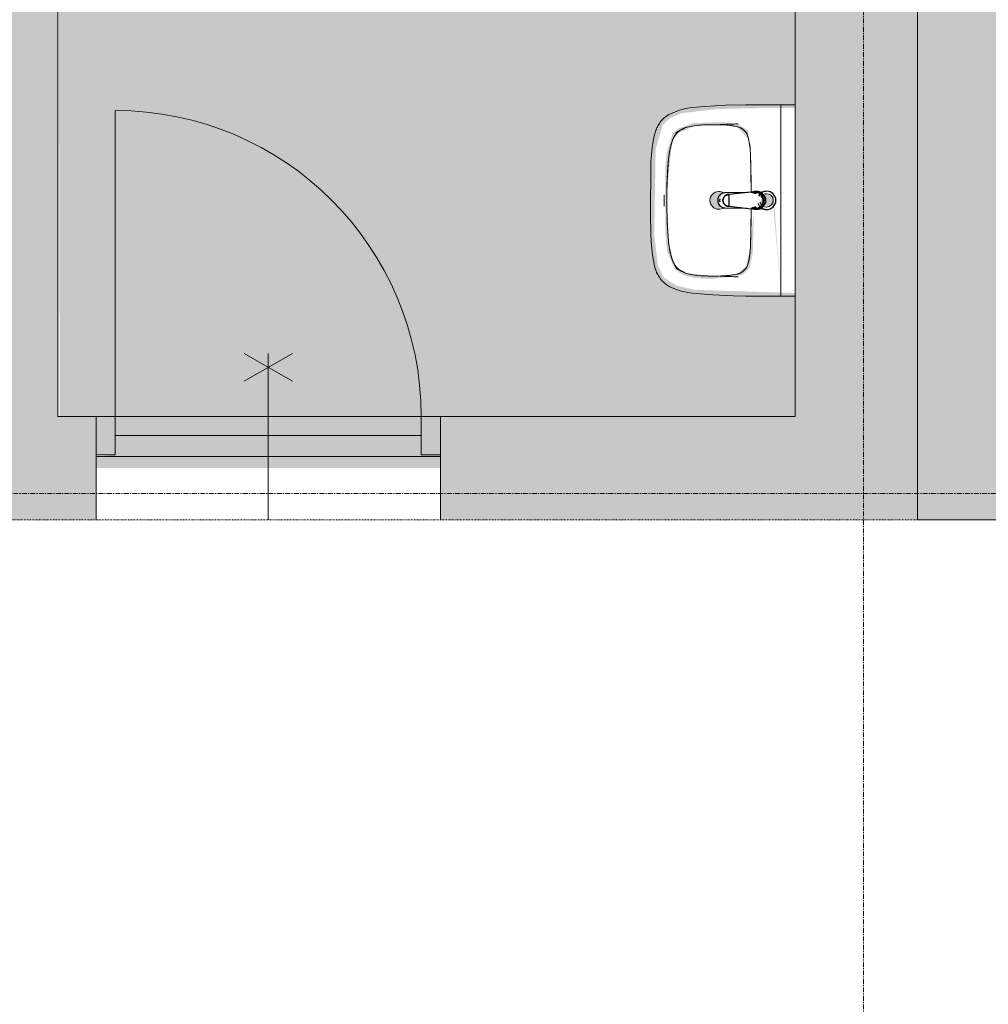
# Model space of a CAD drawing. Header units: millimetres. Extents: x 16156 to 91527, y 4646 to 113494.
# Tile 11 of 256: x 50225 to 52758, y 42724 to 45299. Entities that reach past the tile are written whole.
import ezdxf

# ---------------------------------------------------------------- set-up
doc = ezdxf.new("R2010")
doc.units = ezdxf.units.MM
for name, pattern in [('ARC Dash', [4, 2, -2]), ('ARC Demolished', [7.14375, 4.7625, -2.38125]), ('ARC Grid Line', [22.225, 12.7, -3.175, 3.175, -3.175])]:
    doc.linetypes.add(name, pattern=pattern)
for name, color, linetype, lineweight in [('A--A2__Ruwbouw', 8, 'Continuous', 9), ('A--AR9__AlgVoorz', 1, 'Continuous', 9), ('A--L$01A__Algemeen', 7, 'ARC Demolished', 9), ('A--L$07A__Stramien', 1, 'Continuous', 13), ('A--L22__Binnenwanden', 2, 'Continuous', 9), ('A--L23__Vloeren', 3, 'Continuous', 9), ('A--L3__Afbouw', 2, 'Continuous', 9), ('A--L74__VasteSanitaireVoorz', 1, 'ARC Demolished', 9), ('A--LD30__DetailPenMiddel', 3, 'Continuous', 9), ('A--LR9__AlgVoorz', 7, 'Continuous', 9)]:
    doc.layers.add(name, color=color, linetype=linetype, lineweight=lineweight)

# ---------------------------------------------------------------- blocks, each defined once
blk = doc.blocks.new('32_DO_WB_vo deur enkel2 - vo 2-2241171-AB-Begane grond - slooptekening')
at = {"layer": 'A--L3__Afbouw'}
h = blk.add_hatch(color=9, dxfattribs=at)
h.paths.add_polyline_path([(-330, -35), (-330, -135), (-280, -135), (-280, -35)])
h.paths.add_polyline_path([(520, -35), (520, -135), (570, -135), (570, -35)])
blk.add_hatch(color=9, dxfattribs=at).paths.add_polyline_path([(-280, -85), (-280, -135), (520, -135), (520, -85), (-237, -85)])
at = {"layer": 'A--L$01A__Algemeen', "linetype": 'Continuous'}
for p, q in [((120, -300), (120, 135)), ((520, -135), (520, -935)), ((56.7, -300), (183.3, -226.9)), ((56.7, -226.9), (183.3, -300))]:
    blk.add_line(p, q, dxfattribs=at)
blk.add_arc((520, -135), 800, 180, 270, dxfattribs=at)
at = {"layer": 'A--L3__Afbouw'}
for p, q in [((-330, -135), (-330, -35)), ((-330, -35), (-280, -35)), ((-280, -35), (-280, -135)), ((520, -135), (520, -35)), ((520, -35), (570, -35)), ((570, -35), (570, -135)), ((-280, -85), (520, -85)), ((-280, -135), (-280, -85)), ((520, -85), (520, -135)), ((-280, -135), (-330, -135)), ((520, -135), (-280, -135)), ((570, -135), (520, -135))]:
    blk.add_line(p, q, dxfattribs=at)
blk = doc.blocks.new('74_PF_wastafel 50x38_sphinx300_un - 74_PF_wastafel 50x38_sphinx300_un-V21-AB-Begane grond - slooptekening')
at = {"layer": 'A--L74__VasteSanitaireVoorz', "linetype": 'Continuous'}
for p, q in [((-250, 0), (-250, -37.5)), ((250, -37.5), (250, 0)), ((-250, -37.5), (-250, -129)), ((-250, -37.5), (-241, -37.5)), ((-250, -37.5), (-242, -37.5)), ((-242, -37.5), (242, -37.5)), ((242, -37.5), (250, -37.5)), ((250, -129), (250, -37.5)), ((-124.1, -117.2), (-20.7, -115.6)), ((21.7, -115.1), (124.1, -117.2))]:
    blk.add_line(p, q, dxfattribs=at)
at = {"layer": 'A--L74__VasteSanitaireVoorz', "linetype": 'Continuous', "lineweight": 25}
for p, q in [((-21, -99.7), (-23.8, -77.6)), ((-23, -98.5), (-23, -107.4)), ((-23, -98.5), (-21.6, -106)), ((-20, -98.6), (-23, -98.5)), ((-20.7, -113.1), (-21, -99.6)), ((-20.8, -101.2), (-20.6, -113)), ((23, -98.5), (20, -98.6)), ((21, -99.6), (20.6, -114.9)), ((20.6, -114.9), (20.8, -101.2)), ((23.8, -77.6), (21, -99.7)), ((23, -107.4), (23, -98.5)), ((-21.8, -114.8), (-15.5, -173.4)), ((-20.5, -126.4), (-19.8, -183.7)), ((15.5, -173.4), (21.8, -114.8)), ((19.7, -183.7), (20.4, -126.7)), ((-15.3, -173.4), (0, -173.4)), ((-15.2, -173.4), (15.2, -173.4)), ((0, -173.4), (15.3, -173.4))]:
    blk.add_line(p, q, dxfattribs=at)
at = {"layer": 'A--L74__VasteSanitaireVoorz', "linetype": 'Continuous', "flags": 128}
for points in [[(250, -37.5), (249.7, -37.5), (248.8, -37.5), (247.4, -37.5), (245.5, -37.5), (243.3, -37.5), (241, -37.5)], [(-193, -153.2), (-192.7, -151.6), (-192.3, -150.1), (-191.8, -148.6), (-191.3, -147.1), (-190.7, -145.6), (-190.1, -144.1), (-189.4, -142.7), (-188.6, -141.3), (-187.8, -139.9), (-187, -138.6), (-186.1, -137.3), (-185.1, -136), (-184.1, -134.8), (-183, -133.6), (-181.9, -132.5), (-180.8, -131.4), (-179.6, -130.3), (-178.3, -129.3), (-177.1, -128.5)], [(-167.2, -123.7), (-159.8, -121.9), (-152.4, -120.3), (-145, -119.1), (-137.5, -118.1), (-129.9, -117.5), (-124.1, -117.2)], [(124.1, -117.2), (131.7, -117.6), (139.2, -118.3), (146.7, -119.4), (154.2, -120.7), (161.6, -122.3), (167.2, -123.7)], [(177.1, -128.5), (178.4, -129.4), (179.6, -130.4), (180.8, -131.5), (182, -132.6), (183.1, -133.7), (184.2, -134.9), (185.2, -136.1), (186.1, -137.4), (187, -138.7), (187.9, -140), (188.7, -141.4), (189.4, -142.8), (190.1, -144.2), (190.8, -145.7), (191.3, -147.2), (191.9, -148.7), (192.3, -150.2), (192.7, -151.8), (193, -153.2)], [(-250, -129), (-248.9, -182.6), (-245.7, -236.1), (-242.7, -269.1)], [(-197.2, -187.1), (-196.5, -177.3), (-195.4, -167.6), (-193.9, -157.9), (-193, -153.2)], [(193, -153.2), (194.7, -162.8), (196, -172.5), (196.9, -182.3), (197.2, -187.1)], [(242.7, -269.1), (247.2, -215.7), (249.6, -162.1), (250, -129)], [(-197.2, -242.1), (-197.9, -221.1), (-197.7, -200.1), (-197.2, -187.1)], [(197.2, -187.1), (197.9, -208), (197.7, -229), (197.2, -242.1)], [(-191.5, -282.5), (-193.4, -273.3), (-195, -264.1), (-196.2, -254.8), (-197, -245.4), (-197.2, -242.1)], [(197.2, -242.1), (196.5, -251.4), (195.4, -260.7), (194, -270), (192.2, -279.2), (191.5, -282.5)], [(-242.7, -269.1), (-241.8, -276), (-240.7, -282.8), (-239.3, -289.5), (-237.6, -296.2), (-235.7, -302.8), (-233.4, -309.4), (-231, -315.8), (-228.3, -322.2), (-225.6, -327.8)], [(-157.2, -320.6), (-159.2, -319.8), (-161.1, -319), (-163.1, -318.1), (-164.9, -317.2), (-166.8, -316.1), (-168.6, -315), (-170.3, -313.9), (-172, -312.6), (-173.7, -311.3), (-175.3, -309.9), (-176.8, -308.5), (-178.3, -307), (-179.8, -305.4), (-181.1, -303.8), (-182.4, -302.1), (-183.6, -300.4), (-184.8, -298.6), (-185.9, -296.8), (-186.9, -295), (-187.8, -293.1), (-188.7, -291.1), (-189.5, -289.2), (-190.2, -287.2), (-190.8, -285.2), (-191.3, -283.1), (-191.5, -282.5)], [(191.5, -282.5), (191, -284.5), (190.4, -286.6), (189.7, -288.6), (188.9, -290.5), (188.1, -292.5), (187.2, -294.4), (186.2, -296.2), (185.1, -298.1), (184, -299.9), (182.8, -301.6), (181.5, -303.3), (180.2, -304.9), (178.8, -306.5), (177.3, -308), (175.8, -309.5), (174.2, -310.9), (172.6, -312.2), (170.9, -313.5), (169.1, -314.7), (167.3, -315.8), (165.5, -316.9), (163.6, -317.8), (161.7, -318.8), (159.8, -319.6), (157.8, -320.3), (157.2, -320.6)], [(225.6, -327.8), (228.5, -321.6), (231.2, -315.2), (233.7, -308.8), (235.8, -302.2), (237.8, -295.6), (239.4, -288.9), (240.8, -282.1), (241.9, -275.3), (242.7, -269.1)], [(-225.6, -327.8), (-224.3, -330.3), (-222.9, -332.7), (-221.5, -335), (-219.9, -337.3), (-218.3, -339.5), (-216.5, -341.6), (-214.7, -343.7), (-212.8, -345.7), (-210.8, -347.6), (-208.8, -349.5), (-206.8, -351.1)], [(-106.8, -331.3), (-115.2, -330.4), (-123.6, -329.1), (-131.9, -327.5), (-140.1, -325.6), (-148.3, -323.4), (-156.3, -320.8), (-157.2, -320.6)], [(106.8, -331.3), (57.9, -334.6), (8.9, -335.9), (-40, -335.3), (-89, -332.7), (-106.8, -331.3)], [(157.2, -320.6), (149.1, -323.2), (141, -325.4), (132.8, -327.4), (124.5, -329), (116.1, -330.2), (107.7, -331.2), (106.8, -331.3)], [(206.8, -351.1), (209, -349.3), (211, -347.5), (213, -345.5), (214.9, -343.5), (216.7, -341.5), (218.4, -339.3), (220, -337.1), (221.6, -334.8), (223.1, -332.5), (224.4, -330.1), (225.6, -327.8)], [(-206.8, -351.1), (-204.1, -353.1), (-201.4, -355.1), (-198.5, -356.9), (-195.6, -358.6), (-192.6, -360.2), (-189.6, -361.7), (-186.5, -363.1), (-183.3, -364.3), (-180.1, -365.4), (-176.9, -366.4), (-173.6, -367.3), (-172.1, -367.6)], [(172.1, -367.6), (175.4, -366.8), (178.6, -365.9), (181.9, -364.8), (185, -363.7), (188.2, -362.4), (191.2, -360.9), (194.2, -359.4), (197.2, -357.7), (200.1, -355.9), (202.9, -354), (205.6, -352), (206.8, -351.1)], [(-172.1, -367.6), (-154.6, -371.1), (-137, -373.8), (-119.3, -375.9), (-101.5, -377.2), (-90, -377.7)], [(-90, -377.7), (32.9, -378.8), (90, -377.7)], [(90, -377.7), (107.8, -376.8), (125.6, -375.2), (143.2, -372.9), (160.8, -369.9), (172.1, -367.6)]]:
    blk.add_lwpolyline(points, dxfattribs=at)
at = {"layer": 'A--L74__VasteSanitaireVoorz', "linetype": 'Continuous', "lineweight": 25, "flags": 128}
for points in [[(17.5, -112.5), (21.6, -106), (23, -98.5)], [(-21.7, -114.9), (-18.5, -144.2), (-15.2, -173.4)], [(-19.6, -103.8), (-19.3, -104.6), (-19, -105.3), (-18.6, -106.1)], [(15.2, -173.4), (18.5, -144.2), (21.7, -114.9)], [(17.7, -107.9), (18.1, -107.2), (18.5, -106.4), (18.8, -105.7), (19.1, -104.9), (19.4, -104.1), (19.6, -103.8)], [(-15.5, -173.4), (-15.5, -174.1), (-15.5, -174.7), (-15.4, -175.3), (-15.3, -175.9), (-15.2, -176.5), (-15.1, -177.1), (-14.9, -177.7), (-14.8, -178.3), (-14.5, -178.9), (-14.3, -179.5), (-14.1, -180.1), (-13.8, -180.6), (-13.5, -181.2), (-13.2, -181.7), (-12.8, -182.2), (-12.5, -182.7), (-12.1, -183.2), (-11.7, -183.7), (-11.3, -184.1), (-10.8, -184.6), (-10.4, -185), (-9.9, -185.4), (-9.4, -185.8), (-8.9, -186.2), (-8.4, -186.5), (-7.9, -186.8), (-7.3, -187.1), (-6.8, -187.4), (-6.2, -187.7), (-5.6, -187.9), (-5, -188.1), (-4.5, -188.3), (-3.9, -188.5), (-3.3, -188.6), (-2.6, -188.8), (-2, -188.8), (-1.4, -188.9), (-0.8, -189), (-0.2, -189), (0.5, -189), (1.1, -188.9), (1.7, -188.9), (2.3, -188.8), (2.9, -188.7), (3.5, -188.6), (4.1, -188.4), (4.7, -188.2), (5.3, -188), (5.9, -187.8), (6.5, -187.6), (7, -187.3), (7.6, -187), (8.1, -186.7), (8.6, -186.4), (9.1, -186), (9.6, -185.6), (10.1, -185.2), (10.6, -184.8), (11, -184.4), (11.5, -183.9), (11.9, -183.5), (12.3, -183), (12.6, -182.5), (13, -182), (13.3, -181.4), (13.6, -180.9), (13.9, -180.4), (14.2, -179.8), (14.4, -179.2), (14.6, -178.6), (14.8, -178.1), (15, -177.5), (15.2, -176.9), (15.3, -176.2), (15.4, -175.6), (15.5, -175), (15.5, -174.4), (15.5, -173.8), (15.5, -173.4)]]:
    blk.add_lwpolyline(points, dxfattribs=at)
at = {"layer": 'A--L74__VasteSanitaireVoorz', "linetype": 'Continuous', "lineweight": 25}
for start, end in [(0, 180), (180, 243.6372), (288, 0)]:
    blk.add_arc((0, -74.6), 24, start, end, dxfattribs=at)
at = {"layer": 'A--L74__VasteSanitaireVoorz', "linetype": 'Continuous'}
for centre, radius, start, end in [((0, -75), 17.5, 0, 180), ((0, -75), 17.5, 180, 240), ((0, -75), 17.5, 75, 105), ((0, -75), 17.5, 285, 0), ((0, -75), 17.5, 285, 300), ((-154, -160.8), 39.8, 125.6177, 169.0021), ((-159, -153.8), 31.2, 105.2254, 125.6177), ((-117.5, -306.2), 189.1, 92.0128, 105.2254), ((0, -3649.7), 3534.7, 90.3412, 92.0128), ((0, -3649.7), 3534.7, 87.9872, 89.6485), ((117.5, -306.2), 189.1, 74.7746, 87.9872), ((159, -153.8), 31.2, 54.3823, 74.7746), ((154, -160.8), 39.8, 10.9979, 54.3823), ((1090.6, -129), 1290.6, 180.891, 183), ((47.1, -199.9), 244.6, 169.0021, 176.9979), ((-47.1, -199.9), 244.6, 3.0021, 10.9979), ((-1090.6, -129), 1290.6, 357, 359.109), ((327.2, -214.6), 525.1, 176.9979, 183.0021), ((0, -200), 23, 150, 180), ((0, -200), 23, 180, 0), ((0, -200), 23, 360, 30), ((-327.2, -214.6), 525.1, 356.9979, 3.0021), ((36.8, -229.8), 234.3, 183.0021, 192.9979), ((-36.8, -229.8), 234.3, 347.0021, 356.9979), ((-140, -270.6), 52.8, 192.9979, 251.0021), ((140, -270.6), 52.8, 288.9979, 347.0021), ((-71, -251.1), 122.6, 198.2459, 206.4169), ((-163.9, -297.2), 18.9, 206.4169, 231.4261), ((163.9, -297.2), 18.9, 308.5739, 333.5831), ((71, -251.1), 122.6, 333.5831, 341.7541), ((-88.4, -120.6), 211.5, 251.0021, 264.9979), ((0, 889), 1224.9, 264.9979, 275.0021), ((88.4, -120.6), 211.5, 275.0021, 288.9979), ((0, 2695.4), 3038.4, 269.7219, 270.2781)]:
    blk.add_arc(centre, radius, start, end, dxfattribs=at)
at = {"layer": 'A--L74__VasteSanitaireVoorz', "linetype": 'Continuous', "lineweight": 25}
for centre, major_axis, ratio, start_param, end_param in [((0, -97.9), (20.5, 0), 0.967332, 1.570796, 3.665191), ((0, -99.6), (20.1, 0), 0.870402, 1.570796, 3.08442), ((0, -98.5), (20, 0), 0.97026, 3.144451, 3.592433), ((0, -97.9), (20.5, 0), 0.967332, 5.759587, 7.853982), ((0, -99.6), (20.1, 0), 0.870402, 0.057173, 1.570796), ((0, -98.5), (20, 0), 0.97026, 5.832345, 6.280327), ((0, -183.7), (19.7, 0), 0.967332, 3.141593, 6.283185), ((0, -186.6), (11.5, 0), 0.973197, 4.45059, 4.974188)]:
    blk.add_ellipse(centre, major_axis=major_axis, ratio=ratio, start_param=start_param, end_param=end_param, dxfattribs=at)
for points, knots in [([(23, -98.5), (23, -95.5), (21.9, -91.3), (18.8, -86.9), (16.7, -84.7), (14.8, -83.2), (12.8, -81.9), (10, -80.4), (5.9, -79.1), (1.9, -78.5), (-1.5, -78.6), (-4.5, -78.9), (-7.9, -79.7), (-11.6, -81.1), (-14.8, -83.2), (-17.7, -85.6), (-20, -88.5), (-21.7, -91.7), (-22.7, -95), (-23, -97.3), (-23, -98.5)], [-1, -1, -1, -1, -0.861111, -0.791667, -0.756944, -0.722222, -0.6875, -0.652778, -0.583333, -0.513889, -0.479167, -0.444444, -0.388889, -0.333333, -0.277778, -0.222222, -0.166667, -0.111111, -0.055556, 0, 0, 0, 0]), ([(-23, -107.4), (-23, -104), (-21.9, -99.2), (-18.8, -94), (-16.6, -91.6), (-14.8, -89.9), (-12.8, -88.3), (-9.9, -86.7), (-5.9, -85.2), (-1.9, -84.5), (1.5, -84.6), (4.5, -84.9), (7.9, -85.8), (11.5, -87.5), (14.8, -89.8), (17.7, -92.6), (20, -95.9), (21.7, -99.6), (22.7, -103.3), (23, -106), (23, -107.4)], [-1, -1, -1, -1, -0.861111, -0.791667, -0.756944, -0.722222, -0.6875, -0.652778, -0.583333, -0.513889, -0.479167, -0.444444, -0.388889, -0.333333, -0.277778, -0.222222, -0.166667, -0.111111, -0.055556, 0, 0, 0, 0]), ([(-21.2, -97.3), (-21.1, -94.2), (-20.1, -90), (-17.2, -85.6), (-15.2, -83.5), (-13.5, -82), (-11.6, -80.7), (-9, -79.3), (-5.4, -78), (-1.7, -77.4), (1.4, -77.5), (4.1, -77.7), (7.2, -78.5), (10.5, -80), (13.5, -81.9), (16.1, -84.3), (18.3, -87.2), (19.9, -90.4), (20.9, -93.7), (21.1, -96), (21.2, -97.3)], [-1, -1, -1, -1, -0.861111, -0.791667, -0.756944, -0.722222, -0.6875, -0.652778, -0.583333, -0.513889, -0.479167, -0.444444, -0.388889, -0.333333, -0.277778, -0.222222, -0.166667, -0.111111, -0.055556, 0, 0, 0, 0]), ([(-18.6, -103.3), (-18.7, -103.1), (-19.1, -102.7), (-19.5, -102.1), (-19.8, -101.5), (-20.1, -101), (-20.4, -100.5), (-20.6, -100), (-20.8, -99.6), (-20.9, -99.5)], [0.7142857, 0.7142857, 0.7142857, 0.7142857, 0.75, 0.7857143, 0.8214286, 0.8571429, 0.8928571, 0.9285714, 1, 1, 1, 1]), ([(20.8, -99.5), (20.8, -99.7), (20.6, -100), (20.4, -100.5), (20.1, -101), (19.8, -101.5), (19.5, -102.1), (19.1, -102.7), (18.8, -103.1), (18.5, -103.5), (18.1, -104), (17.4, -104.7), (16.7, -105.3), (16.3, -105.7)], [0, 0, 0, 0, 0.0714286, 0.1071429, 0.1428571, 0.1785714, 0.2142857, 0.25, 0.2678571, 0.2857143, 0.3214286, 0.3571429, 0.4285714, 0.4285714, 0.4285714, 0.4285714]), ([(15.3, -173.4), (15.3, -175.8), (14.6, -179), (12.6, -182.5), (11.1, -184.1), (9.9, -185.3), (8.5, -186.3), (6.7, -187.5), (4, -188.5), (0.7, -189), (-2.5, -188.8), (-5.3, -188), (-7.7, -186.9), (-9.9, -185.3), (-11.8, -183.4), (-13.4, -181.2), (-14.5, -178.7), (-15.1, -176.2), (-15.3, -174.4), (-15.3, -173.4)], [-1, -1, -1, -1, -0.861111, -0.791667, -0.756944, -0.722222, -0.6875, -0.652778, -0.583333, -0.513889, -0.444444, -0.388889, -0.333333, -0.277778, -0.222222, -0.166667, -0.111111, -0.055556, 0, 0, 0, 0])]:
    blk.add_open_spline(points, degree=3, knots=knots, dxfattribs=at)
for points in [[(-20.8, -101.2), (-20.9, -100.5), (-21.1, -99.2), (-21.2, -97.9), (-21.2, -97.3)], [(-20.9, -99.5), (-21, -99.3), (-21, -99.4), (-20.9, -100.4), (-20.8, -101.2)], [(21.2, -97.3), (21.2, -97.9), (21.1, -99.2), (20.9, -100.5), (20.8, -101.2)], [(20.8, -101.2), (20.9, -100.5), (21, -99.5), (21, -99.3), (20.8, -99.5)], [(-21.7, -114.9), (-22.2, -113.7), (-22.8, -111.2), (-23, -108.7), (-23, -107.4)], [(23, -107.4), (23, -108.7), (22.8, -111.2), (22.2, -113.7), (21.7, -114.9)]]:
    blk.add_open_spline(points, degree=3, dxfattribs=at)
at = {"layer": 'A--L74__VasteSanitaireVoorz', "linetype": 'Continuous'}
for points in [[(76, -115.8), (76, -115.8), (75.5, -115.8), (73.6, -115.8), (70.6, -115.7), (66.9, -115.6), (63.1, -115.6), (59.4, -115.5), (56.4, -115.5), (54.5, -115.4), (54, -115.4), (54, -115.4)], [(54, -115.4), (54, -115.4), (54.5, -115.4), (56.4, -115.5), (59.4, -115.5), (63.1, -115.6), (66.9, -115.6), (70.6, -115.7), (73.6, -115.8), (75.5, -115.8), (76, -115.8), (76, -115.8)]]:
    blk.add_open_spline(points, degree=3, dxfattribs=at)

msp = doc.modelspace()

# ---------------------------------------------------------------- hatches: boundary and pattern name
at = {"layer": 'A--A2__Ruwbouw'}
for points in [[(50225.3, 44261.4), (50325.3, 44261.4), (50325.3, 47933.4), (50225.3, 47933.4), (50225.3, 45258.7)], [(52363.3, 44261.4), (52573.3, 44261.4), (52573.3, 46841.4), (52253.3, 46841.4), (52253.3, 44261.4)]]:
    msp.add_hatch(color=9, dxfattribs=at).paths.add_polyline_path(points)
h = msp.add_hatch(color=9, dxfattribs=at)
h.paths.add_polyline_path([(35664.3, 43991.4), (49125.3, 43991.4), (49125.3, 44261.4), (35664.3, 44261.4), (35664.3, 44156.4)])
h.paths.add_polyline_path([(50425.3, 43991.4), (50425.3, 44261.4), (50025.3, 44261.4), (50025.3, 43991.4)])
h.paths.add_polyline_path([(52573.3, 43991.4), (52573.3, 44261.4), (51325.3, 44261.4), (51325.3, 43991.4), (52363.3, 43991.4)])
at = {"layer": 'A--AR9__AlgVoorz'}
h = msp.add_hatch(color=7, dxfattribs=at)
h.paths.add_polyline_path([(50025.3, 44126.4), (50025.3, 44161.4), (49975.3, 44161.4), (49975.3, 44211.4), (49175.3, 44211.4), (49175.3, 44161.4), (49125.3, 44156.4), (49125.3, 44126.4), (49779.5, 44126.4)])
h.paths.add_polyline_path([(49125.3, 44261.4), (50225.3, 44261.4), (50225.3, 47933.4), (50981.3, 47933.4), (50981.3, 50833.4), (48263.3, 50833.4), (48263.3, 44261.4), (48845.5, 44261.4)])
h.paths.add_polyline_path([(48487, 44710.2), (48507.7, 44716.6), (48487.2, 44710.2)])
h.paths.add_polyline_path([(48302.7, 45194.4), (48321.7, 44941.1), (48327.9, 44941.1), (48344.8, 44936.5), (48352.6, 44948), (48354.8, 44953.4), (48362.3, 44959.9), (48335.7, 44970.3), (48322.7, 44965.8), (48307.9, 45134.9)])
h.paths.add_polyline_path([(48265.3, 44711.4), (48265.3, 45195.4), (48528.7, 45187.5), (48576.2, 45176), (48609.3, 45154.7), (48624.1, 45123.6), (48633.9, 45043.2), (48630.2, 44819.6), (48612, 44756.6), (48592.7, 44738.2), (48562, 44725.3), (48471.2, 44714.8), (48375, 44712.4), (48302.7, 44711.4)])
h.paths.add_polyline_path([(48479.8, 44748.1), (48553.8, 44756.3), (48576.2, 44768.6), (48595.3, 44802.4), (48604.8, 44863.7), (48604.8, 45043.2), (48596.5, 45100), (48579.1, 45135), (48557.4, 45149.3), (48528.7, 45156.1), (48451.9, 45158.1), (48399.3, 45146), (48384.1, 45129), (48377.1, 45100.4), (48373.1, 44973.1), (48382.5, 45077.6), (48394.2, 45125.2), (48418.5, 45146.5), (48479.8, 45151.3), (48547.7, 45144.9), (48577.3, 45126.2), (48592.7, 45085.8), (48596.5, 45060.2), (48598.4, 44888.6), (48592.7, 44821.1), (48572.6, 44777.7), (48527.6, 44758.2), (48452.3, 44756.3), (48418.5, 44760.4), (48387.6, 44792.7), (48382.5, 44829.3), (48387.8, 44771.7), (48414.7, 44753.8), (48451.9, 44748.8), (48471.2, 44748.3)])
h.paths.add_polyline_path([(48465.3, 44930.4), (48481.5, 44937.2), (48488.3, 44953.4), (48481.5, 44969.7), (48465.3, 44976.4), (48459.3, 44968.7), (48462.4, 44967.4), (48459.3, 44938.1), (48459.3, 44931.2)])
h.paths.add_polyline_path([(48487, 45490.2), (48507.7, 45496.6), (48507.3, 45492.4)])
h.paths.add_polyline_path([(48302.7, 45974.4), (48321.7, 45721.1), (48327.9, 45721.1), (48344.8, 45716.5), (48352.6, 45728), (48354.8, 45733.4), (48362.3, 45739.9), (48335.7, 45750.3), (48322.7, 45745.8), (48307.9, 45914.9)])
h.paths.add_polyline_path([(48302.7, 45491.4), (48265.3, 45491.4), (48265.3, 45975.4), (48528.7, 45967.5), (48576.2, 45956), (48609.3, 45934.7), (48624.1, 45903.6), (48633.9, 45823.2), (48630.2, 45599.6), (48611.8, 45536.3), (48592.7, 45518.2), (48562, 45505.3), (48471.2, 45494.8), (48375, 45492.4), (48302.7, 45492.4)])
h.paths.add_polyline_path([(48479.8, 45528.1), (48557.4, 45537.6), (48576.2, 45548.6), (48595.3, 45582.4), (48604.8, 45643.7), (48607.7, 45755.7), (48596.5, 45880), (48579.1, 45915), (48557.4, 45929.3), (48528.7, 45936.1), (48451.9, 45938.1), (48399.3, 45926), (48384.1, 45909), (48377.1, 45880.4), (48373.1, 45753.1), (48382.5, 45857.6), (48394.2, 45905.2), (48418.5, 45926.5), (48479.8, 45931.3), (48547.7, 45924.9), (48577.3, 45906.2), (48592.7, 45865.8), (48597.1, 45827.3), (48600.2, 45711.2), (48592.7, 45601.1), (48572.6, 45557.7), (48527.6, 45538.2), (48452.3, 45536.3), (48415.5, 45543), (48387.6, 45572.7), (48382.5, 45609.3), (48387.8, 45551.7), (48414.7, 45533.8), (48451.9, 45528.8), (48471.2, 45528.3)])
h.paths.add_polyline_path([(48465.3, 45710.4), (48481.5, 45717.2), (48488.3, 45733.4), (48481.5, 45749.7), (48465.3, 45756.4), (48459.3, 45748.7), (48462.4, 45747.4), (48459.3, 45718.1), (48459.3, 45711.2)])
h.paths.add_polyline_path([(48487, 46290.2), (48507.7, 46296.6), (48507.3, 46292.4)])
h.paths.add_polyline_path([(48302.7, 46774.4), (48321.7, 46521.1), (48327.9, 46521.1), (48344.8, 46516.5), (48352.6, 46528), (48354.8, 46533.4), (48362.3, 46539.9), (48335.7, 46550.3), (48322.7, 46545.8), (48307.9, 46714.9)])
h.paths.add_polyline_path([(48302.7, 46291.4), (48265.3, 46291.4), (48265.3, 46775.4), (48528.7, 46767.5), (48576.2, 46756), (48609.3, 46734.7), (48624.1, 46703.6), (48633.9, 46623.2), (48629.6, 46395.9), (48611.8, 46336.3), (48592.7, 46318.2), (48562, 46305.3), (48471.2, 46294.8), (48375, 46292.4), (48302.7, 46292.4)])
h.paths.add_polyline_path([(48479.8, 46328.1), (48557.4, 46337.6), (48576.2, 46348.6), (48595.3, 46382.4), (48604.8, 46443.7), (48604.8, 46623.2), (48596.5, 46680.3), (48579.1, 46715), (48557.4, 46729.3), (48528.7, 46736.1), (48451.9, 46738.1), (48399.3, 46726), (48384.1, 46709), (48377.1, 46680.4), (48373.1, 46553.1), (48382.5, 46657.6), (48394.2, 46705.2), (48418.5, 46726.5), (48479.8, 46731.3), (48547.7, 46724.9), (48577.3, 46706.2), (48592.7, 46665.8), (48596.5, 46640.2), (48600.2, 46511.2), (48591.3, 46395.9), (48572.6, 46357.7), (48527.6, 46338.2), (48452.3, 46336.3), (48418.5, 46340.4), (48387.6, 46372.7), (48382.5, 46409.3), (48387.8, 46351.7), (48414.7, 46333.8), (48451.9, 46328.8), (48471.2, 46328.3)])
h.paths.add_polyline_path([(48465.3, 46510.4), (48481.5, 46517.2), (48488.3, 46533.4), (48481.5, 46549.7), (48465.3, 46556.4), (48459.3, 46548.7), (48462.4, 46547.4), (48459.3, 46518.1), (48459.3, 46511.2)])
h.paths.add_polyline_path([(48378.5, 48203.6), (48265.3, 48208.8), (48265.3, 48219), (48394.3, 48219), (48394.3, 48203.6)])
h.paths.add_polyline_path([(48394.3, 48531.8), (48399.8, 48521.7), (48400.6, 48528.3)])
h.paths.add_polyline_path([(48605.5, 48469.6), (48580.5, 48452), (48554.5, 48470), (48539.4, 48470), (48394.3, 48464.3), (48475.4, 48448.1), (48394.3, 48448.1), (48394.3, 48437.8), (48583.5, 48432.5), (48591.4, 48434.4), (48595.8, 48443.7), (48595.8, 48455.3), (48599.4, 48460.6)])
h.paths.add_polyline_path([(48265.3, 48219), (48265.3, 48547.9), (48394.3, 48544.3), (48394.3, 48531.8), (48426.2, 48528.3), (48441.4, 48531), (48501.7, 48518.9), (48566.4, 48499.7), (48593.7, 48482.2), (48616.1, 48450.4), (48627.1, 48400.7), (48624.3, 48346.5), (48611.5, 48306.3), (48591.4, 48332.5), (48584.3, 48335.2), (48575.3, 48329.1), (48394.3, 48329.1), (48394.3, 48318.7), (48526.9, 48311.9), (48520.4, 48309.8), (48439.8, 48307.3), (48404.6, 48296.9), (48517.9, 48289.4), (48477.6, 48282.5), (48528.3, 48287.7), (48575.3, 48309.5), (48587.7, 48315.3), (48605.1, 48296.9), (48575.3, 48271.9), (48528.3, 48254.1), (48429.1, 48232.8), (48427.9, 48239.2), (48410.9, 48232.8), (48394.3, 48228.1), (48388.7, 48219.2), (48280.3, 48219)])
h.paths.add_polyline_path([(48605.5, 48297.3), (48605.5, 48310.6), (48611.5, 48306.3)])
h.paths.add_polyline_path([(48595.8, 48346.5), (48590.4, 48359.1), (48590.4, 48350.1), (48591.8, 48349.1)])
h.paths.add_polyline_path([(48599.1, 48402.2), (48590.4, 48416.8), (48585.8, 48410.8), (48595.8, 48404.3)])
h.paths.add_polyline_path([(48599.1, 48364.7), (48595.8, 48396.1), (48590.4, 48380.8), (48598.3, 48366.2)])
h.paths.add_polyline_path([(48314.3, 48547.9), (48265.3, 48547.9), (48265.3, 48563.3), (48394.3, 48558.1), (48389.2, 48547.9), (48333.4, 48547.9)])
h.paths.add_polyline_path([(48310.3, 48963.6), (48265.3, 48968.8), (48265.3, 48979), (48394.3, 48979), (48394.3, 48963.6), (48312.9, 48963.6)])
h.paths.add_polyline_path([(48394.3, 49291.8), (48399.8, 49281.7), (48410.5, 49282.7), (48395.2, 49291.3)])
h.paths.add_polyline_path([(48605.5, 49229.6), (48580.5, 49212), (48554.5, 49230), (48539.4, 49230), (48394.3, 49224.3), (48475.4, 49208.1), (48394.3, 49208.1), (48394.3, 49197.8), (48583.5, 49192.5), (48591.4, 49194.4), (48595.8, 49203.7), (48595.8, 49215.3), (48599.4, 49220.6)])
h.paths.add_polyline_path([(48265.3, 48979), (48265.3, 49307.9), (48394.3, 49304.3), (48394.3, 49291.8), (48420.9, 49290.3), (48442.6, 49290.6), (48501.7, 49278.9), (48566.4, 49259.7), (48596.6, 49239.1), (48616.1, 49210.4), (48627.1, 49160.7), (48624.3, 49106.5), (48611.5, 49066.3), (48592.8, 49096.9), (48584.3, 49095.2), (48575.3, 49089.1), (48394.3, 49089.1), (48394.3, 49078.7), (48523.9, 49075.4), (48520.4, 49069.8), (48439.8, 49067.3), (48404.6, 49056.9), (48517, 49049.1), (48477.6, 49042.5), (48532.2, 49049.1), (48575.3, 49069.5), (48587.7, 49075.3), (48602.1, 49053.6), (48578.9, 49033.8), (48528.3, 49014.1), (48429.1, 48992.8), (48427.9, 48999.2), (48410.9, 48992.8), (48394.3, 48988.1), (48388.7, 48979.2), (48280.3, 48979)])
h.paths.add_polyline_path([(48605.5, 49057.3), (48605.5, 49070.6), (48611.5, 49066.3)])
h.paths.add_polyline_path([(48595.8, 49106.5), (48590.4, 49119.1), (48590.4, 49110.1), (48591.8, 49109.1)])
h.paths.add_polyline_path([(48599.1, 49162.2), (48590.4, 49176.8), (48590.4, 49167.8), (48595.8, 49164.3)])
h.paths.add_polyline_path([(48599.1, 49124.7), (48595.8, 49156.1), (48590.4, 49140.8), (48598.3, 49126.2)])
h.paths.add_polyline_path([(48310.3, 49307.9), (48265.3, 49307.9), (48265.3, 49323.3), (48394.3, 49318.1), (48389.2, 49307.9), (48312.9, 49307.9)])
h.paths.add_polyline_path([(48394.3, 49603.6), (48265.3, 49608.8), (48265.3, 49619), (48394.3, 49619), (48394.3, 49608.8)])
h.paths.add_polyline_path([(48394.3, 49931.8), (48399.8, 49921.7), (48410.5, 49922.7), (48395.2, 49931.3)])
h.paths.add_polyline_path([(48605.5, 49869.6), (48580.5, 49852), (48554.5, 49870), (48539.4, 49870), (48394.3, 49864.3), (48475.4, 49848.1), (48394.3, 49848.1), (48394.3, 49837.8), (48583.5, 49832.5), (48591.4, 49834.4), (48595.8, 49843.7), (48595.8, 49855.3), (48599.4, 49860.6)])
h.paths.add_polyline_path([(48265.3, 49619), (48265.3, 49947.9), (48394.3, 49944.3), (48394.3, 49931.8), (48420.9, 49930.3), (48442.6, 49930.6), (48501.7, 49918.9), (48566.4, 49899.7), (48593.7, 49882.2), (48616.1, 49850.4), (48627.1, 49800.7), (48624.3, 49746.5), (48611.5, 49706.3), (48591.4, 49732.5), (48584.3, 49735.2), (48575.3, 49729.1), (48394.3, 49729.1), (48394.3, 49718.7), (48526.9, 49711.9), (48520.4, 49709.8), (48439.8, 49707.3), (48404.6, 49696.9), (48517.9, 49689.4), (48477.6, 49682.5), (48528.3, 49687.7), (48575.3, 49709.5), (48587.7, 49715.3), (48605.1, 49696.9), (48575.3, 49671.9), (48528.3, 49654.1), (48429.1, 49632.8), (48427.9, 49639.2), (48410.9, 49632.8), (48394.3, 49628.1), (48388.7, 49619.2), (48280.3, 49619)])
h.paths.add_polyline_path([(48605.5, 49697.3), (48605.5, 49710.6), (48611.5, 49706.3)])
h.paths.add_polyline_path([(48595.8, 49746.5), (48590.4, 49759.1), (48590.4, 49750.1), (48591.8, 49749.1)])
h.paths.add_polyline_path([(48599.1, 49802.2), (48590.4, 49816.8), (48590.5, 49807.7), (48595.8, 49804.3)])
h.paths.add_polyline_path([(48599.1, 49764.7), (48595.8, 49796.1), (48590.4, 49780.8), (48598.3, 49766.2)])
h.paths.add_polyline_path([(48394.3, 49947.9), (48265.3, 49947.9), (48265.3, 49963.3), (48394.3, 49958.1), (48394.3, 49949.9)])
h.paths.add_polyline_path([(48394.8, 50541.4), (48401.1, 50531.1), (48402.9, 50536.8), (48394.9, 50541.3)])
h.paths.add_polyline_path([(48605.8, 50478.4), (48580.9, 50460.8), (48554.8, 50479), (48531.2, 50479.1), (48394.7, 50473.9), (48475.4, 50457.4), (48394.5, 50457.5), (48394.7, 50447.3), (48583.6, 50441.4), (48591.6, 50443.2), (48595.9, 50452.4), (48595.9, 50464), (48599.6, 50469.4)])
h.paths.add_polyline_path([(48393.7, 50213.1), (48264.7, 50218.8), (48265.9, 50573.3), (48394.9, 50567.7), (48388.3, 50557.5), (48394.9, 50553.9), (48399.2, 50542), (48421.2, 50539.9), (48443.1, 50540), (48502, 50528.1), (48566.8, 50508.6), (48594, 50491.1), (48616.4, 50459.2), (48627.1, 50409.5), (48624.2, 50355.3), (48611.2, 50315.1), (48592.8, 50346.3), (48584.1, 50344.1), (48575, 50338), (48394.1, 50338.5), (48394.6, 50328.3), (48526.8, 50320.8), (48520.1, 50318.9), (48439.5, 50316.7), (48394.6, 50306.4), (48517.5, 50298.5), (48477.3, 50291.8), (48528, 50296.8), (48575, 50318.4), (48587.5, 50324.2), (48605, 50305.9), (48575, 50280.9), (48528, 50263.2), (48428.6, 50242.3), (48427.4, 50248.7), (48394, 50244.6), (48393.8, 50237.7), (48393.7, 50228.8), (48393.7, 50228.5), (48393.7, 50218.3)])
h.paths.add_polyline_path([(48605.2, 50306.1), (48605.2, 50319.5), (48611.2, 50315.1)])
h.paths.add_polyline_path([(48595.7, 50355.3), (48590.2, 50367.9), (48590.2, 50359), (48591.9, 50357.9)])
h.paths.add_polyline_path([(48599.2, 50411), (48590.5, 50425.7), (48585.7, 50419.8), (48595.9, 50413.1)])
h.paths.add_polyline_path([(48599.1, 50373.6), (48595.9, 50405.1), (48590.1, 50390.1), (48598.3, 50374.9)])
msp.add_hatch(color=7, dxfattribs=at).paths.add_polyline_path([(52573.3, 43991.4), (57853.3, 43991.4), (57853.3, 46748.4), (56370.3, 46748.4), (56370.3, 46798.4), (54495.3, 46798.4), (54495.3, 46748.4), (52573.3, 46748.4), (52573.3, 44121.4)])
h = msp.add_hatch(color=7, dxfattribs=at)
h.paths.add_polyline_path([(51325.3, 44126.4), (51325.3, 44161.4), (51275.3, 44161.4), (51275.3, 44211.4), (50475.3, 44211.4), (50475.3, 44161.4), (50425.3, 44156.4), (50425.3, 44126.4)])
h.paths.add_polyline_path([(52215.8, 44585.4), (52196.8, 44838.8), (52190.6, 44838.8), (52173.7, 44843.3), (52165.9, 44831.9), (52163.7, 44826.4), (52156.2, 44820), (52182.8, 44809.5), (52195.8, 44814.1), (52210.6, 44644.9)])
h.paths.add_polyline_path([(52215.8, 45359.4), (52196.8, 45612.8), (52190.6, 45612.8), (52173.7, 45617.3), (52165.9, 45605.9), (52163.7, 45600.4), (52156.2, 45594), (52182.8, 45583.5), (52195.8, 45588.1), (52210.6, 45418.9)])
h.paths.add_polyline_path([(51647.5, 44261.4), (52253.3, 44261.4), (52253.3, 44584.4), (51989.8, 44592.4), (51942.3, 44603.9), (51909.2, 44625.2), (51894.4, 44656.3), (51884.6, 44736.7), (51888.3, 44960.3), (51906.7, 45023.6), (51925.8, 45041.6), (51956.5, 45054.5), (52047.3, 45065), (52143.6, 45067.4), (52253.3, 45068.4), (52253.3, 45358.4), (51989.8, 45366.4), (51942.3, 45377.9), (51909.2, 45399.2), (51894.4, 45430.3), (51884.6, 45510.7), (51888.3, 45734.3), (51906.7, 45797.6), (51925.8, 45815.6), (51956.5, 45828.5), (52038.7, 45838.4), (52143.6, 45841.4), (52253.3, 45842.4), (52253.3, 46583.4), (50325.3, 46583.4), (50329.9, 44261.4), (51325.3, 44261.4)])
h.paths.add_polyline_path([(52038.7, 44621.1), (52114.5, 44630.9), (52134.4, 44650.9), (52142.4, 44690.1), (52145.4, 44806.7), (52136.1, 44702.3), (52124.3, 44654.7), (52100.1, 44633.4), (52038.7, 44628.6), (51970.8, 44635), (51941.2, 44653.7), (51925.8, 44694.1), (51922, 44719.6), (51918.3, 44848.7), (51930.1, 44974.4), (51945.9, 45002.2), (51990.9, 45021.7), (52066.2, 45023.6), (52100.1, 45019.5), (52130.9, 44987.2), (52136.3, 44939.1), (52130.7, 45008.2), (52103.9, 45026), (52066.6, 45031.1), (51985.1, 45028.2), (51945, 45013.2), (51932.3, 44999.7), (51917.3, 44952.3), (51913.7, 44916.2), (51913.7, 44736.7), (51919.2, 44690.1), (51939.5, 44644.9), (51961.1, 44630.6), (51989.8, 44623.8), (52011.2, 44621.8)])
h.paths.add_polyline_path([(52053.3, 44803.4), (52059.2, 44811.2), (52056.1, 44812.5), (52059.2, 44841.8), (52059.2, 44848.7), (52041.8, 44846.4), (52031, 44832.4), (52033.3, 44814.9), (52047.3, 44804.2)])
h.paths.add_polyline_path([(52038.7, 45395.1), (52114.5, 45404.9), (52134.4, 45424.9), (52141.5, 45453.5), (52145.4, 45580.7), (52136.1, 45476.3), (52124.3, 45428.7), (52100.1, 45407.4), (52038.7, 45402.6), (51970.8, 45409), (51941.2, 45427.7), (51925.8, 45468.1), (51919.8, 45543), (51918.3, 45622.7), (51925.8, 45732.8), (51945.9, 45776.2), (51990.9, 45795.7), (52066.2, 45797.6), (52100.1, 45793.5), (52130.9, 45761.2), (52136.3, 45713.1), (52130.7, 45782.2), (52103.9, 45800), (52066.6, 45805.1), (51985.1, 45802.2), (51945, 45787.2), (51932.3, 45773.7), (51917.3, 45726.3), (51913.7, 45690.2), (51913.7, 45510.7), (51922, 45453.9), (51939.5, 45418.9), (51961.1, 45404.6), (51989.8, 45397.8), (52011.2, 45395.8)])
h.paths.add_polyline_path([(52053.3, 45577.4), (52059.2, 45585.2), (52056.1, 45586.5), (52059.2, 45615.8), (52059.2, 45622.7), (52041.8, 45620.4), (52031, 45606.4), (52033.3, 45588.9), (52047.3, 45578.2)])

# ---------------------------------------------------------------- linework, layer by layer
at = {"layer": 'A--L$07A__Stramien', "linetype": 'ARC Grid Line'}
for p, q in [((52432.3, 95686.5), (52432.3, 39599.8)), ((62423, 44060.4), (17266.9, 44060.4))]:
    msp.add_line(p, q, dxfattribs=at)
at = {"layer": 'A--L22__Binnenwanden', "lineweight": 15}
for p, q in [((52573.3, 43991.4), (52573.3, 53403.5)), ((52253.3, 47833.4), (52253.3, 44261.4)), ((50325.3, 44261.4), (50325.3, 46583.4)), ((50425.3, 44261.4), (50325.3, 44261.4)), ((50425.3, 43991.4), (50425.3, 44261.4)), ((52253.3, 44261.4), (51325.3, 44261.4)), ((51325.3, 44261.4), (51325.3, 43991.4))]:
    msp.add_line(p, q, dxfattribs=at)
at = {"layer": 'A--L23__Vloeren'}
msp.add_line((50425.3, 44156.4), (51325.3, 44156.4), dxfattribs=at)
at = {"layer": 'A--LD30__DetailPenMiddel', "linetype": 'ARC Dash'}
msp.add_line((58222.6, 43991.4), (34417.3, 43991.4), dxfattribs=at)
at = {"layer": 'A--LR9__AlgVoorz', "flags": 128}
for points in [[(52573.3, 46748.4), (52573.3, 43991.4), (57853.3, 43991.4), (57853.3, 46748.4)], [(50325.3, 46583.4), (50325.3, 44261.4), (52253.3, 44261.4), (52253.3, 46583.4), (51289.3, 46583.4)]]:
    msp.add_lwpolyline(points, close=True, dxfattribs=at)

# ---------------------------------------------------------------- block references
at = {"layer": 'A--L3__Afbouw', "rotation": 180}
msp.add_blockref('32_DO_WB_vo deur enkel2 - vo 2-2241171-AB-Begane grond - slooptekening', (50995.3, 44126.4), dxfattribs=at)
at = {"layer": 'A--L74__VasteSanitaireVoorz', "linetype": 'Continuous', "rotation": 269.9999999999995}
msp.add_blockref('74_PF_wastafel 50x38_sphinx300_un - 74_PF_wastafel 50x38_sphinx300_un-V21-AB-Begane grond - slooptekening', (52253.3, 44826.4), dxfattribs=at)

doc.saveas('drawing.dxf')
